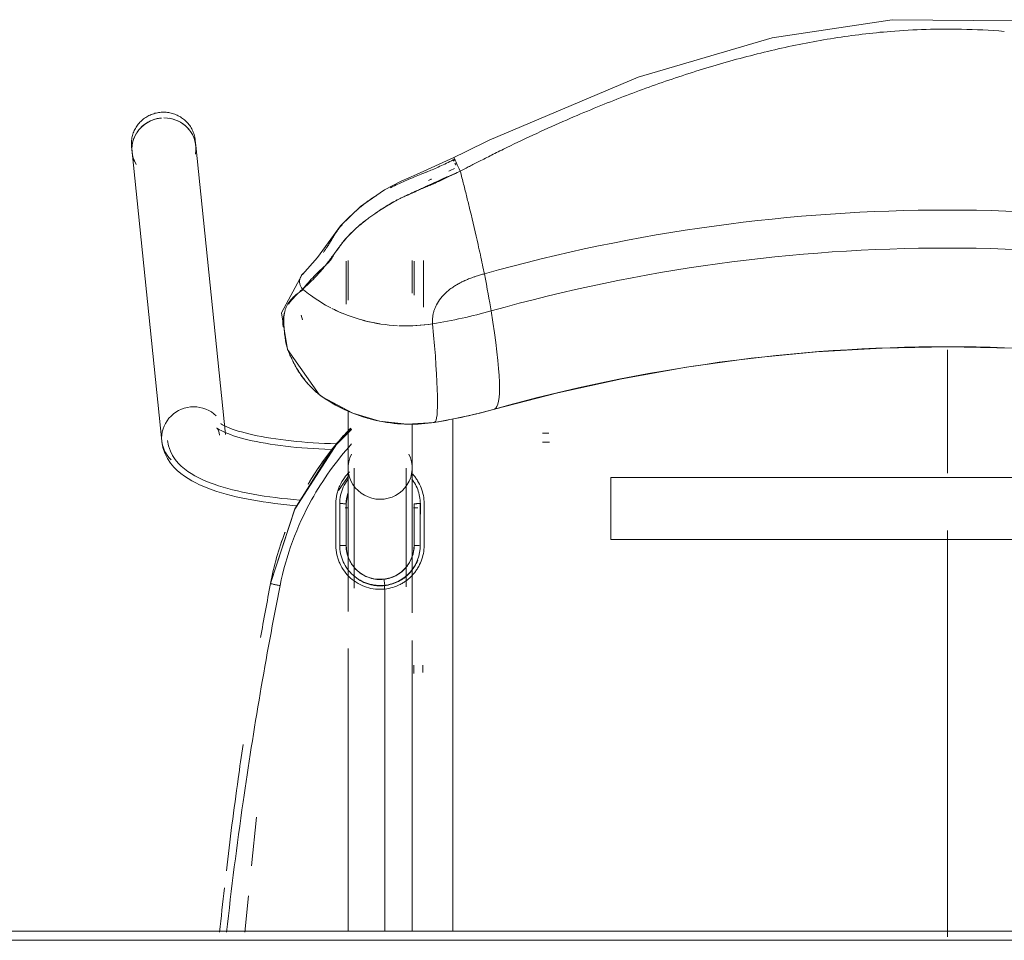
# Model space of a CAD drawing. Header units: metres. Extents: x 1.7 to 42.3, y -72.9 to -47.6.
# Tile 11 of 216: x 6.236 to 6.554, y -69.631 to -69.333. Entities that reach past the tile are written whole.
import ezdxf

# ---------------------------------------------------------------- set-up
doc = ezdxf.new("R2010")
doc.units = ezdxf.units.M
doc.layers.add('A-GENM', color=7, linetype='Continuous', lineweight=18)
doc.layers.add('I-FURN', color=7, linetype='Continuous', lineweight=18)

# ---------------------------------------------------------------- blocks, each defined once
blk = doc.blocks.new('FDE_CJU03_ConjuntoUsoMúltiplo_1mesa4cadeiras - CJU03_ConjuntoUsoMúltiplo_01mesa04cadeiras-V8-2PAV - FRIGORÍFICA')
at = {"layer": 'I-FURN', "color": 253, "true_color": 0xaaaaaa}
for p, q in [((-0.3, 0.6), (-0.3, -0.6)), ((-0.297, -0.597), (-0.297, 0.597)), ((-0.297, 0.597), (-0.297, -0.597)), ((-0.50178, 0.13135), (-0.51692, 0.13135)), ((-0.50629, 0.1277), (-0.51692, 0.1277)), ((-0.50563, 0.12835), (-0.51671, 0.12835)), ((-0.44977, 0.1277), (-0.46385, 0.1277)), ((-0.42471, 0.12835), (-0.43821, 0.12835)), ((-0.43821, 0.12835), (-0.42471, 0.12835)), ((-0.43689, 0.12817), (-0.43689, 0.1295)), ((-0.2999, 0.1277), (-0.394, 0.1277)), ((-0.41065, 0.11872), (-0.41172, 0.11872)), ((-0.51692, 0.107), (-0.50405, 0.107)), ((-0.51671, 0.10635), (-0.50275, 0.10635)), ((-0.46811, 0.107), (-0.44977, 0.107)), ((-0.46224, 0.10805), (-0.45626, 0.10216)), ((-0.44702, 0.107), (-0.44568, 0.107)), ((-0.43689, 0.107), (-0.44197, 0.107)), ((-0.44108, 0.10674), (-0.43821, 0.10635)), ((-0.43821, 0.10635), (-0.43174, 0.10635)), ((-0.43689, 0.106), (-0.43689, 0.107)), ((-0.39144, 0.107), (-0.2999, 0.107)), ((-0.47354, 0.09761), (-0.47278, 0.09863)), ((-0.49925, 0.09177), (-0.49771, 0.09219)), ((-0.33688, 0.07732), (-0.32105, 0.07571)), ((-0.31143, 0.07473), (-0.2996, 0.07353)), ((-0.46061, 0.06731), (-0.55405, 0.0577)), ((-0.55405, 0.0577), (-0.55582, 0.05752)), ((-0.55193, 0.03711), (-0.45849, 0.04672)), ((-0.5537, 0.03693), (-0.55193, 0.03711))]:
    blk.add_line(p, q, dxfattribs=at)
at = {"layer": 'I-FURN', "color": 253, "true_color": 0xaaaaaa, "flags": 128}
for points in [[(-0.55015, 0.4605), (-0.5686, 0.42062), (-0.58611, 0.36885), (-0.59447, 0.32251), (-0.59479, 0.28298), (-0.58887, 0.24413), (-0.57619, 0.20079), (-0.55586, 0.15267), (-0.55203, 0.14493), (-0.55018, 0.14122)], [(-0.46881, 0.15433), (-0.47414, 0.17483), (-0.47866, 0.19553), (-0.48237, 0.2164), (-0.48527, 0.23742), (-0.48734, 0.25853), (-0.48858, 0.27972), (-0.48899, 0.30094), (-0.48857, 0.32216), (-0.48732, 0.34335), (-0.48525, 0.36447), (-0.48235, 0.38548), (-0.47863, 0.40635), (-0.4741, 0.42705), (-0.46881, 0.44737)], [(-0.45809, 0.17217), (-0.45809, 0.17176), (-0.45809, 0.17139), (-0.45809, 0.17104), (-0.45809, 0.17073), (-0.45809, 0.17046), (-0.45809, 0.17022), (-0.45809, 0.17001), (-0.45809, 0.1699)], [(-0.46109, 0.1699), (-0.46109, 0.17008), (-0.46109, 0.1703), (-0.46109, 0.17055), (-0.46109, 0.17084), (-0.46109, 0.17116), (-0.46109, 0.17151), (-0.46109, 0.1719)], [(-0.46454, 0.13494), (-0.46575, 0.1416), (-0.46721, 0.14822), (-0.46881, 0.15433)], [(-0.55018, 0.14122), (-0.54471, 0.12912), (-0.54253, 0.12414), (-0.53974, 0.11876), (-0.53439, 0.11098), (-0.5281, 0.10451), (-0.52259, 0.10057), (-0.51784, 0.09711), (-0.51241, 0.09219)], [(-0.54954, 0.14125), (-0.54949, 0.14114), (-0.54943, 0.14102)], [(-0.46567, 0.14085), (-0.4461, 0.14085), (-0.41039, 0.14085), (-0.37469, 0.14085), (-0.33902, 0.14085), (-0.30338, 0.14085), (-0.2999, 0.14085)], [(-0.46454, 0.13495), (-0.46392, 0.12603), (-0.46491, 0.11712), (-0.46747, 0.10854), (-0.47283, 0.09856)], [(-0.38605, 0.1312), (-0.3858, 0.1312), (-0.38553, 0.1312), (-0.38521, 0.1312), (-0.38487, 0.1312), (-0.38449, 0.1312), (-0.38408, 0.1312), (-0.38364, 0.1312)], [(-0.44977, 0.1277), (-0.44931, 0.1277), (-0.44878, 0.1277), (-0.44817, 0.1277), (-0.44749, 0.1277), (-0.44673, 0.1277), (-0.44589, 0.1277), (-0.44499, 0.1277), (-0.44401, 0.1277), (-0.44297, 0.1277), (-0.44186, 0.1277), (-0.44068, 0.1277), (-0.43944, 0.1277), (-0.43814, 0.1277), (-0.43677, 0.1277), (-0.43536, 0.1277), (-0.43388, 0.1277), (-0.43235, 0.1277), (-0.43077, 0.1277), (-0.42915, 0.1277), (-0.42748, 0.1277), (-0.42576, 0.1277), (-0.42401, 0.1277), (-0.42222, 0.1277), (-0.42039, 0.1277), (-0.41854, 0.1277), (-0.41665, 0.1277), (-0.41474, 0.1277), (-0.41281, 0.1277), (-0.41086, 0.1277), (-0.40889, 0.1277), (-0.40691, 0.1277), (-0.40492, 0.1277), (-0.40293, 0.1277)], [(-0.41377, 0.11856), (-0.4142, 0.12061), (-0.41502, 0.12255), (-0.41618, 0.1243), (-0.41767, 0.1258), (-0.41925, 0.1269), (-0.42194, 0.12799), (-0.42471, 0.12835)], [(-0.38333, 0.1282), (-0.38379, 0.1282), (-0.38422, 0.1282), (-0.38462, 0.1282), (-0.38499, 0.1282), (-0.38533, 0.1282), (-0.38563, 0.1282), (-0.38589, 0.1282), (-0.38605, 0.1282)], [(-0.41129, 0.1258), (-0.41324, 0.1258), (-0.41517, 0.1258), (-0.41707, 0.1258), (-0.41895, 0.1258), (-0.4208, 0.1258), (-0.42262, 0.1258), (-0.4244, 0.1258), (-0.42614, 0.1258), (-0.42785, 0.1258), (-0.42951, 0.1258), (-0.43113, 0.1258), (-0.43269, 0.1258), (-0.43421, 0.1258), (-0.43567, 0.1258), (-0.43708, 0.1258), (-0.43843, 0.1258), (-0.43972, 0.1258), (-0.44095, 0.1258), (-0.44211, 0.1258), (-0.44321, 0.1258), (-0.44424, 0.1258), (-0.4452, 0.1258), (-0.44608, 0.1258), (-0.4469, 0.1258), (-0.44764, 0.1258), (-0.44831, 0.1258), (-0.4489, 0.1258), (-0.44942, 0.1258), (-0.44977, 0.1258)], [(-0.42471, 0.10635), (-0.42264, 0.10655), (-0.42061, 0.10714), (-0.41874, 0.10811), (-0.41709, 0.10942), (-0.41572, 0.11101), (-0.41471, 0.11275), (-0.41384, 0.11565), (-0.41377, 0.11856)], [(-0.44977, 0.1089), (-0.44931, 0.1089), (-0.44878, 0.1089), (-0.44817, 0.1089), (-0.44749, 0.1089), (-0.44673, 0.1089), (-0.44589, 0.1089), (-0.44499, 0.1089), (-0.44401, 0.1089), (-0.44297, 0.1089), (-0.44186, 0.1089), (-0.44068, 0.1089), (-0.43944, 0.1089), (-0.43814, 0.1089), (-0.43677, 0.1089), (-0.43536, 0.1089), (-0.43388, 0.1089), (-0.43235, 0.1089), (-0.43077, 0.1089), (-0.42915, 0.1089), (-0.42748, 0.1089), (-0.42576, 0.1089), (-0.42401, 0.1089), (-0.42222, 0.1089), (-0.42039, 0.1089), (-0.41854, 0.1089), (-0.41665, 0.1089), (-0.41474, 0.1089), (-0.41281, 0.1089), (-0.41086, 0.1089)], [(-0.41239, 0.08189), (-0.43644, 0.08975), (-0.45794, 0.10354), (-0.46241, 0.10805)], [(-0.40337, 0.107), (-0.40536, 0.107), (-0.40735, 0.107), (-0.40933, 0.107), (-0.41129, 0.107), (-0.41324, 0.107), (-0.41517, 0.107), (-0.41707, 0.107), (-0.41895, 0.107), (-0.4208, 0.107), (-0.42262, 0.107), (-0.4244, 0.107), (-0.42614, 0.107), (-0.42785, 0.107), (-0.42951, 0.107), (-0.43113, 0.107), (-0.43269, 0.107), (-0.43421, 0.107), (-0.43567, 0.107), (-0.43708, 0.107), (-0.43843, 0.107), (-0.43972, 0.107), (-0.44095, 0.107), (-0.44211, 0.107), (-0.44321, 0.107), (-0.44424, 0.107), (-0.4452, 0.107), (-0.44608, 0.107), (-0.4469, 0.107), (-0.44764, 0.107), (-0.44831, 0.107), (-0.4489, 0.107), (-0.44942, 0.107), (-0.44977, 0.107)], [(-0.44253, 0.1039), (-0.44567, 0.10605), (-0.44741, 0.10732)], [(-0.46416, 0.06578), (-0.46411, 0.06584), (-0.46398, 0.06603), (-0.46379, 0.06634), (-0.46356, 0.06677), (-0.46329, 0.0673), (-0.463, 0.06794), (-0.46269, 0.06868), (-0.46238, 0.06952), (-0.46206, 0.07044), (-0.46174, 0.07144), (-0.46142, 0.07253), (-0.4611, 0.07368), (-0.46079, 0.07491), (-0.46049, 0.07621), (-0.4602, 0.07757), (-0.45992, 0.07899), (-0.45965, 0.08046), (-0.4594, 0.08199), (-0.45916, 0.08356), (-0.45894, 0.08519), (-0.45873, 0.08685), (-0.45853, 0.08855), (-0.45836, 0.09029), (-0.4582, 0.09205), (-0.45806, 0.09385), (-0.45793, 0.09567), (-0.45783, 0.09751), (-0.45774, 0.09937), (-0.45767, 0.10124), (-0.45763, 0.10313)], [(-0.41239, 0.08189), (-0.43653, 0.08979), (-0.45626, 0.10216)], [(-0.46276, 0.0645), (-0.46271, 0.06456), (-0.46257, 0.06473), (-0.46237, 0.06502), (-0.46213, 0.06542), (-0.46185, 0.06593), (-0.46155, 0.06654), (-0.46123, 0.06725), (-0.4609, 0.06805), (-0.46056, 0.06894), (-0.46023, 0.06992), (-0.45989, 0.07097), (-0.45956, 0.0721), (-0.45924, 0.07331), (-0.45892, 0.07457), (-0.45861, 0.07591), (-0.45832, 0.0773), (-0.45803, 0.07876), (-0.45776, 0.08026), (-0.4575, 0.08182), (-0.45726, 0.08342), (-0.45703, 0.08507), (-0.45682, 0.08676), (-0.45663, 0.08849), (-0.45645, 0.09025), (-0.45629, 0.09204), (-0.45615, 0.09386), (-0.45603, 0.0957), (-0.45592, 0.09757), (-0.45584, 0.09945), (-0.45577, 0.10134)], [(-0.5124, 0.09217), (-0.49994, 0.08541), (-0.48807, 0.08737), (-0.47354, 0.09761)], [(-0.45869, 0.04861), (-0.45691, 0.04893), (-0.45527, 0.04949), (-0.45379, 0.05023), (-0.4525, 0.05108), (-0.45136, 0.05202), (-0.45036, 0.05301), (-0.44947, 0.05404), (-0.44867, 0.05511), (-0.44795, 0.05621), (-0.44727, 0.05736), (-0.44665, 0.05854), (-0.44606, 0.05976), (-0.44551, 0.06102), (-0.44499, 0.06233), (-0.4445, 0.06369), (-0.44402, 0.0651), (-0.44358, 0.06655), (-0.44315, 0.06805), (-0.44274, 0.0696), (-0.44235, 0.07119), (-0.44199, 0.07283), (-0.44164, 0.07451), (-0.44131, 0.07624), (-0.441, 0.078), (-0.44071, 0.07981), (-0.44044, 0.08165), (-0.44019, 0.08353), (-0.43996, 0.08543), (-0.43975, 0.08737), (-0.43956, 0.08934), (-0.43939, 0.09133)], [(-0.45849, 0.04672), (-0.45643, 0.0471), (-0.45453, 0.04774), (-0.45284, 0.04859), (-0.45136, 0.04956), (-0.45008, 0.05061), (-0.44897, 0.05172), (-0.44799, 0.05286), (-0.44712, 0.05402), (-0.44633, 0.05521), (-0.44561, 0.05643), (-0.44495, 0.05768), (-0.44434, 0.05897), (-0.44376, 0.06029), (-0.44322, 0.06166), (-0.4427, 0.06306), (-0.44222, 0.06451), (-0.44175, 0.06601), (-0.44132, 0.06755), (-0.4409, 0.06913), (-0.4405, 0.07076), (-0.44013, 0.07243), (-0.43978, 0.07414), (-0.43944, 0.0759), (-0.43913, 0.07769), (-0.43884, 0.07952), (-0.43856, 0.08139), (-0.43831, 0.08329), (-0.43808, 0.08522), (-0.43786, 0.08718), (-0.43767, 0.08916), (-0.43754, 0.09066)], [(-0.46042, 0.06542), (-0.46118, 0.06528), (-0.46182, 0.06507), (-0.46229, 0.06484), (-0.46259, 0.06464), (-0.46273, 0.06452), (-0.46276, 0.0645)], [(-0.55682, 0.05737), (-0.55722, 0.05727), (-0.55761, 0.05717), (-0.558, 0.05704), (-0.55838, 0.0569), (-0.55876, 0.05675), (-0.55913, 0.05658), (-0.5595, 0.05639), (-0.55985, 0.05619), (-0.5602, 0.05597), (-0.56054, 0.05575), (-0.56087, 0.0555), (-0.56118, 0.05525), (-0.56149, 0.05498), (-0.56179, 0.0547), (-0.56207, 0.0544), (-0.56235, 0.0541), (-0.56261, 0.05378), (-0.56286, 0.05346), (-0.56309, 0.05312), (-0.56332, 0.05278), (-0.56352, 0.05243), (-0.56372, 0.05207), (-0.5639, 0.0517), (-0.56406, 0.05133), (-0.56421, 0.05094), (-0.56435, 0.05056), (-0.56447, 0.05017), (-0.56457, 0.04977), (-0.56466, 0.04937), (-0.56473, 0.04897), (-0.56479, 0.04856), (-0.56483, 0.04815), (-0.56486, 0.04774), (-0.56487, 0.04733), (-0.56486, 0.04692), (-0.56484, 0.04651), (-0.5648, 0.04611), (-0.56475, 0.0457), (-0.56468, 0.04529), (-0.5646, 0.04489), (-0.5645, 0.0445), (-0.56438, 0.0441), (-0.56425, 0.04371), (-0.56411, 0.04333), (-0.56395, 0.04295), (-0.56377, 0.04258), (-0.56358, 0.04222), (-0.56338, 0.04186), (-0.56316, 0.04152), (-0.56293, 0.04118), (-0.56269, 0.04085), (-0.56243, 0.04053), (-0.56217, 0.04022), (-0.56189, 0.03992), (-0.56159, 0.03963), (-0.56129, 0.03936), (-0.56098, 0.0391), (-0.56065, 0.03885), (-0.56032, 0.03861), (-0.55998, 0.03839), (-0.55962, 0.03818), (-0.55926, 0.03798), (-0.5589, 0.03781), (-0.55852, 0.03764), (-0.55814, 0.03749), (-0.55776, 0.03736), (-0.55737, 0.03724), (-0.55697, 0.03714), (-0.55657, 0.03705), (-0.55617, 0.03699), (-0.55576, 0.03693), (-0.55536, 0.0369), (-0.55495, 0.03688), (-0.55454, 0.03688), (-0.55413, 0.0369), (-0.55372, 0.03693), (-0.5537, 0.03693)], [(-0.55582, 0.05752), (-0.55622, 0.05747), (-0.55663, 0.0574), (-0.55682, 0.05737)]]:
    blk.add_lwpolyline(points, dxfattribs=at)
at = {"layer": 'I-FURN', "color": 253, "true_color": 0xaaaaaa}
for centre, major_axis, ratio, start_param, end_param in [((-0.00271, 0.30085), (0, 0.54235), 0.978148, 1.290968, 1.850624), ((0.0018, 0.30085), (0, 0.5344), 0.978148, 1.290968, 1.850624), ((0.02978, 0.30085), (0, 0.53037), 0.978148, 1.290968, 1.850624), ((-0.7576, 0.0731), (0.28881, 0.08118), 0.057423, 0.005064, 0.457788), ((-0.60511, 0.12066), (0.11745, 0.03301), 0.057423, 0.457788, 0.647499), ((-0.65627, 0.10752), (0, 0.1656), 0.978148, 4.87501, 4.992217), ((-0.62829, 0.10752), (0, 0.16963), 0.978148, 4.87501, 4.992217), ((-0.57325, 0.13113), (0.07702, 0.02165), 0.057423, 0.707844, 0.828536), ((-0.57325, 0.13113), (0.07702, 0.02165), 0.057423, 0.647499, 0.707844), ((-0.57325, 0.13113), (0.07702, 0.02165), 0.057423, 0.828536, 1.009573), ((-0.57325, 0.13113), (0.07702, 0.02165), 0.057423, 1.130264, 1.19061), ((-0.57325, 0.13113), (0.07702, 0.02165), 0.057423, 1.069918, 1.130264), ((-0.57325, 0.13113), (0.07702, 0.02165), 0.057423, 1.009573, 1.069918), ((-0.76073, 0.08734), (0.29621, 0.04754), 0.033662, 0.010303, 0.463027), ((-0.44977, 0.11735), (0, 0.01035), 0.978148, 4.712389, 6.738191), ((-0.48426, 0.1653), (-2.41562, 0.00028), 0.014471, 1.589847, 1.595432), ((-0.44977, 0.11735), (0, 0.01035), 0.978148, 2.686587, 4.703254), ((-0.45955, 0.05702), (-0.00106, 0.0103), 0.967163, 0.686253, 1.471651), ((-0.55299, 0.04741), (-0.00106, 0.0103), 0.967163, 6.007637, 7.754837), ((-0.55299, 0.04741), (-0.00106, 0.0103), 0.967163, 0.11131, 0.292291), ((-0.55299, 0.04741), (-0.00106, 0.0103), 0.967163, 6.024579, 6.341456), ((-0.55299, 0.04741), (-0.00106, 0.0103), 0.967163, 0.556614, 1.30677), ((-0.45955, 0.05702), (-0.00106, 0.0103), 0.967163, 1.471651, 3.042448), ((-0.45955, 0.05702), (-0.00106, 0.0103), 0.967163, 3.042448, 3.827846), ((-0.55299, 0.04741), (-0.00106, 0.0103), 0.967163, 1.542415, 1.670028), ((-0.55299, 0.04741), (-0.00106, 0.0103), 0.967163, 1.562269, 2.487708), ((-0.55299, 0.04741), (-0.00106, 0.0103), 0.967163, 1.670028, 2.5491), ((-0.55299, 0.04741), (-0.00106, 0.0103), 0.967163, 2.518849, 3.566047), ((-0.55299, 0.04741), (-0.00106, 0.0103), 0.967163, 2.569231, 3.45142)]:
    blk.add_ellipse(centre, major_axis=major_axis, ratio=ratio, start_param=start_param, end_param=end_param, dxfattribs=at)
for points, knots in [([(-0.591, 0.31925), (-0.59137, 0.31465), (-0.59201, 0.30238), (-0.59163, 0.2901), (-0.591, 0.28246)], [-0.5555555, -0.5555555, -0.5555555, -0.5555555, -0.5138889, -0.4444444, -0.4444444, -0.4444444, -0.4444444]), ([(-0.48803, 0.30085), (-0.48579, 0.30085), (-0.48177, 0.30085), (-0.47596, 0.30085), (-0.4706, 0.30085), (-0.46613, 0.30085), (-0.46256, 0.30085), (-0.45986, 0.30085), (-0.45725, 0.30085), (-0.45397, 0.30085), (-0.45095, 0.30085), (-0.44877, 0.30085), (-0.44808, 0.30085)], [0.0571196, 0.0571196, 0.0571196, 0.0571196, 0.0833333, 0.1041667, 0.125, 0.1458333, 0.15625, 0.1666667, 0.1770833, 0.1875, 0.2083333, 0.2178571, 0.2178571, 0.2178571, 0.2178571]), ([(-0.4296, 0.30085), (-0.42593, 0.30085), (-0.41721, 0.30085), (-0.39894, 0.30085), (-0.38046, 0.30085), (-0.36501, 0.30085), (-0.35334, 0.30085), (-0.34376, 0.30085), (-0.33629, 0.30085), (-0.33087, 0.30085), (-0.32545, 0.30085), (-0.31798, 0.30085), (-0.30885, 0.30085), (-0.30153, 0.30085), (-0.29811, 0.30085)], [0.2953586, 0.2953586, 0.2953586, 0.2953586, 0.3333333, 0.375, 0.4166667, 0.4375, 0.4583333, 0.4791667, 0.4895833, 0.5, 0.5104167, 0.5208333, 0.5416667, 0.5600637, 0.5600637, 0.5600637, 0.5600637]), ([(-0.56182, 0.17642), (-0.56044, 0.17329), (-0.5575, 0.16677), (-0.55358, 0.15861), (-0.55069, 0.15282), (-0.54872, 0.14894), (-0.54708, 0.14574), (-0.54624, 0.14408), (-0.54583, 0.14327)], [-0.1111111, -0.1111111, -0.1111111, -0.1111111, -0.0833333, -0.0555556, -0.0416667, -0.0277778, -0.0138889, 0, 0, 0, 0]), ([(-0.51258, 0.15106), (-0.51248, 0.15071), (-0.51225, 0.14989), (-0.51186, 0.14862), (-0.51159, 0.14779), (-0.51147, 0.14747)], [-1, -1, -1, -1, -0.9583333, -0.9166667, -0.8889661, -0.8889661, -0.8889661, -0.8889661]), ([(-0.51147, 0.14746), (-0.51142, 0.1473), (-0.51119, 0.14666), (-0.51079, 0.14564), (-0.51038, 0.14471), (-0.51013, 0.14416), (-0.51006, 0.14402)], [-0.8888889, -0.8888889, -0.8888889, -0.8888889, -0.875, -0.8333333, -0.7916667, -0.7777778, -0.7777778, -0.7777778, -0.7777778]), ([(-0.51006, 0.14402), (-0.50993, 0.14375), (-0.50959, 0.14307), (-0.50901, 0.14203), (-0.50855, 0.1413), (-0.50831, 0.14095)], [-0.7777049, -0.7777049, -0.7777049, -0.7777049, -0.75, -0.7083333, -0.6666667, -0.6666667, -0.6666667, -0.6666667]), ([(-0.55018, 0.14122), (-0.55018, 0.14122), (-0.55005, 0.14127), (-0.54939, 0.14157), (-0.54815, 0.14215), (-0.54671, 0.14284), (-0.54583, 0.14327)], [0.3272764, 0.3272764, 0.3272764, 0.3272764, 0.5, 0.625, 0.75, 1, 1, 1, 1]), ([(-0.54943, 0.14102), (-0.54867, 0.13947), (-0.54764, 0.13729), (-0.54646, 0.13465), (-0.54581, 0.13312), (-0.54532, 0.13194), (-0.54489, 0.13085), (-0.54419, 0.12909), (-0.54319, 0.12664), (-0.5421, 0.12417), (-0.54115, 0.12214), (-0.5406, 0.12104), (-0.54037, 0.12059)], [0, 0, 0, 0, 0.0357143, 0.0535714, 0.0714286, 0.0803571, 0.0892857, 0.1071429, 0.125, 0.1428571, 0.1607143, 0.1746299, 0.1746299, 0.1746299, 0.1746299]), ([(-0.54583, 0.14327), (-0.54524, 0.14194), (-0.5441, 0.13933), (-0.54247, 0.13569), (-0.54123, 0.13299), (-0.54031, 0.13108), (-0.53967, 0.12975), (-0.53912, 0.12862), (-0.53856, 0.12743), (-0.53806, 0.12632), (-0.53764, 0.1253), (-0.53719, 0.12432), (-0.53675, 0.12341), (-0.53622, 0.12241), (-0.53548, 0.12107), (-0.53445, 0.11933), (-0.53327, 0.11747), (-0.53222, 0.1159), (-0.53167, 0.1151), (-0.53137, 0.11468)], [0, 0, 0, 0, 0.0357143, 0.0714286, 0.1071429, 0.125, 0.1428571, 0.1607143, 0.1785714, 0.2142857, 0.25, 0.2678571, 0.2857143, 0.3035714, 0.3214286, 0.3571429, 0.3928571, 0.4107143, 0.4285714, 0.4285714, 0.4285714, 0.4285714]), ([(-0.53968, 0.12978), (-0.53992, 0.13034), (-0.54041, 0.1315), (-0.541, 0.13293), (-0.5416, 0.13433), (-0.54252, 0.13641), (-0.54386, 0.1393), (-0.54514, 0.1419), (-0.54583, 0.14327)], [0.8571429, 0.8571429, 0.8571429, 0.8571429, 0.875, 0.8928571, 0.9107143, 0.9285714, 0.9642857, 1, 1, 1, 1]), ([(-0.50831, 0.14095), (-0.508, 0.14048), (-0.50734, 0.13959), (-0.50597, 0.13802), (-0.5049, 0.13709), (-0.50419, 0.13658)], [-0.6666667, -0.6666667, -0.6666667, -0.6666667, -0.6111111, -0.5555556, -0.4444444, -0.4444444, -0.4444444, -0.4444444]), ([(-0.54324, 0.13401), (-0.5432, 0.13393), (-0.54306, 0.13358), (-0.54291, 0.13325), (-0.5428, 0.13299)], [0.072600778, 0.072600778, 0.072600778, 0.072600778, 0.075, 0.082470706, 0.082470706, 0.082470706, 0.082470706]), ([(-0.50419, 0.13658), (-0.50348, 0.13607), (-0.50242, 0.13545), (-0.50107, 0.1349), (-0.50039, 0.13469), (-0.50007, 0.1346)], [-0.4444444, -0.4444444, -0.4444444, -0.4444444, -0.3333333, -0.2777778, -0.2222222, -0.2222222, -0.2222222, -0.2222222]), ([(-0.44773, 0.12793), (-0.44741, 0.12822), (-0.44674, 0.12876), (-0.44528, 0.12974), (-0.44256, 0.13109), (-0.44005, 0.13156), (-0.43824, 0.13159)], [0.5, 0.5, 0.5, 0.5, 0.5625, 0.625, 0.75, 1, 1, 1, 1]), ([(-0.42475, 0.1316), (-0.42296, 0.13157), (-0.42045, 0.1311), (-0.41772, 0.12975), (-0.41626, 0.12877), (-0.41527, 0.12795), (-0.41435, 0.12705), (-0.4135, 0.12606), (-0.41274, 0.125), (-0.41188, 0.12348), (-0.41108, 0.12144), (-0.41071, 0.11974), (-0.4106, 0.11892)], [0, 0, 0, 0, 0.25, 0.375, 0.4375, 0.5, 0.5625, 0.625, 0.6875, 0.75, 0.875, 1, 1, 1, 1]), ([(-0.51529, 0.09965), (-0.51559, 0.09989), (-0.51615, 0.10033), (-0.51707, 0.10103), (-0.51796, 0.10169), (-0.51869, 0.10222), (-0.51926, 0.10264), (-0.51973, 0.10298), (-0.52012, 0.10326), (-0.52043, 0.10348), (-0.52073, 0.1037), (-0.52128, 0.10411), (-0.5223, 0.10488), (-0.52391, 0.1062), (-0.52548, 0.10768), (-0.52722, 0.10947), (-0.52891, 0.11144), (-0.53041, 0.11337), (-0.53139, 0.11469), (-0.53226, 0.11593), (-0.53335, 0.11755), (-0.53453, 0.1194), (-0.53554, 0.12115), (-0.53625, 0.12245), (-0.53676, 0.12343), (-0.53714, 0.1242), (-0.53746, 0.12486), (-0.5377, 0.12536), (-0.53808, 0.12615), (-0.53847, 0.127), (-0.539, 0.12818), (-0.53945, 0.12923), (-0.53968, 0.12978)], [0.1428571, 0.1428571, 0.1428571, 0.1428571, 0.1607143, 0.1785714, 0.2142857, 0.25, 0.2678571, 0.2857143, 0.3035714, 0.3214286, 0.3571429, 0.3928571, 0.4285714, 0.4642857, 0.4821429, 0.5, 0.5357143, 0.5535714, 0.5714286, 0.5892857, 0.6071429, 0.6428571, 0.6785714, 0.6964286, 0.7142857, 0.7321429, 0.75, 0.7857143, 0.8035714, 0.8214286, 0.8392857, 0.8571429, 0.8571429, 0.8571429, 0.8571429]), ([(-0.43817, 0.13036), (-0.43982, 0.13034), (-0.44212, 0.12992), (-0.44461, 0.1287), (-0.44569, 0.12798), (-0.44607, 0.12769), (-0.44614, 0.12763)], [0, 0, 0, 0, 0.25, 0.375, 0.4375, 0.451367, 0.451367, 0.451367, 0.451367]), ([(-0.43824, 0.13034), (-0.43824, 0.13008), (-0.43824, 0.12969), (-0.43824, 0.12923), (-0.43823, 0.12882), (-0.43822, 0.12846), (-0.43821, 0.12835), (-0.43821, 0.12835)], [0, 0, 0, 0, 0.25, 0.375, 0.5, 0.75, 1, 1, 1, 1]), ([(-0.42473, 0.12862), (-0.42473, 0.12871), (-0.42474, 0.12892), (-0.42475, 0.12948), (-0.42476, 0.13), (-0.42476, 0.13035)], [0.3333333, 0.3333333, 0.3333333, 0.3333333, 0.5, 0.6666667, 1, 1, 1, 1]), ([(-0.41185, 0.11885), (-0.41202, 0.12039), (-0.41295, 0.12343), (-0.41688, 0.12852), (-0.42159, 0.13035), (-0.42476, 0.13035)], [0, 0, 0, 0, 0.25, 0.5, 1, 1, 1, 1]), ([(-0.41172, 0.11872), (-0.41183, 0.1195), (-0.41215, 0.12108), (-0.41288, 0.12296), (-0.41366, 0.12435), (-0.41435, 0.12532), (-0.41513, 0.12623), (-0.41597, 0.12706), (-0.41688, 0.1278), (-0.41821, 0.1287), (-0.41928, 0.12922), (-0.42001, 0.1295)], [0, 0, 0, 0, 0.125, 0.25, 0.3125, 0.375, 0.4375, 0.5, 0.5625, 0.625, 0.75, 0.75, 0.75, 0.75]), ([(-0.41059, 0.11885), (-0.4105, 0.1178), (-0.41052, 0.11577), (-0.41111, 0.11293), (-0.41235, 0.11016), (-0.41408, 0.10771), (-0.41631, 0.10571), (-0.41849, 0.10441), (-0.42029, 0.10372), (-0.42218, 0.10321), (-0.4237, 0.10304), (-0.42475, 0.10302)], [0, 0, 0, 0, 0.125, 0.25, 0.375, 0.5, 0.625, 0.75, 0.8125, 0.875, 1, 1, 1, 1]), ([(-0.41377, 0.11856), (-0.41377, 0.11858), (-0.41364, 0.11861), (-0.41323, 0.11868), (-0.41269, 0.11875), (-0.41219, 0.11881), (-0.41185, 0.11885)], [0, 0, 0, 0, 0.333333, 0.5, 0.666667, 1, 1, 1, 1]), ([(-0.2999, 0.11885), (-0.30903, 0.11885), (-0.3459, 0.11885), (-0.38281, 0.11885), (-0.41059, 0.11885)], [0.5568026, 0.5568026, 0.5568026, 0.5568026, 0.6666667, 1, 1, 1, 1]), ([(-0.53803, 0.11635), (-0.53798, 0.11625), (-0.53777, 0.1159), (-0.53746, 0.11542), (-0.53708, 0.11483), (-0.53672, 0.1143), (-0.53634, 0.11376), (-0.53587, 0.11311), (-0.53532, 0.11237), (-0.53472, 0.11161), (-0.53398, 0.1107), (-0.53313, 0.10971), (-0.53197, 0.10843), (-0.53055, 0.10693), (-0.52914, 0.10558), (-0.52781, 0.10443), (-0.52663, 0.10353), (-0.52574, 0.10293), (-0.52458, 0.10222), (-0.52359, 0.10164), (-0.52279, 0.10116), (-0.52217, 0.10078), (-0.5216, 0.10041), (-0.52094, 0.09998), (-0.52029, 0.09953), (-0.51977, 0.09917), (-0.5195, 0.09899)], [0.2428972, 0.2428972, 0.2428972, 0.2428972, 0.25, 0.2678571, 0.2767857, 0.2857143, 0.2946429, 0.3035714, 0.3214286, 0.3392857, 0.3571429, 0.3928571, 0.4285714, 0.4642857, 0.5, 0.5357143, 0.5714286, 0.6071429, 0.6428571, 0.6785714, 0.6964286, 0.7142857, 0.7321429, 0.75, 0.7857143, 0.8164659, 0.8164659, 0.8164659, 0.8164659]), ([(-0.53137, 0.11468), (-0.53107, 0.11426), (-0.53044, 0.11337), (-0.52896, 0.11142), (-0.52685, 0.10896), (-0.52432, 0.1065), (-0.52229, 0.10486), (-0.52123, 0.10413), (-0.52081, 0.10385), (-0.52056, 0.10367), (-0.5204, 0.10354), (-0.52024, 0.1034), (-0.5201, 0.10328), (-0.51995, 0.10316), (-0.51983, 0.10306), (-0.51975, 0.103), (-0.51972, 0.10297)], [0.4285714, 0.4285714, 0.4285714, 0.4285714, 0.4464286, 0.4642857, 0.5, 0.5357143, 0.5714286, 0.6071429, 0.6428571, 0.6607143, 0.6785714, 0.6875, 0.6964286, 0.7053571, 0.7098214, 0.7142857, 0.7142857, 0.7142857, 0.7142857]), ([(-0.49639, 0.11729), (-0.49663, 0.1158), (-0.497, 0.11392), (-0.49749, 0.11205), (-0.49759, 0.11167)], [0.399064, 0.399064, 0.399064, 0.399064, 0.5, 0.5260044, 0.5260044, 0.5260044, 0.5260044]), ([(-0.41497, 0.10872), (-0.41436, 0.10939), (-0.4133, 0.11086), (-0.41235, 0.11296), (-0.41191, 0.11464), (-0.41171, 0.11592), (-0.41166, 0.11679), (-0.41166, 0.11721)], [0.5, 0.5, 0.5, 0.5, 0.625, 0.75, 0.8125, 0.875, 0.9323162, 0.9323162, 0.9323162, 0.9323162]), ([(-0.46271, 0.10782), (-0.46136, 0.10652), (-0.4557, 0.10141), (-0.44947, 0.09696), (-0.44452, 0.09403)], [0.1687068, 0.1687068, 0.1687068, 0.1687068, 0.25, 0.5, 0.5, 0.5, 0.5]), ([(-0.41174, 0.085), (-0.42144, 0.08693), (-0.43789, 0.09297), (-0.45206, 0.10312), (-0.45757, 0.1081)], [0, 0, 0, 0, 0.4444444, 0.7777778, 0.7777778, 0.7777778, 0.7777778]), ([(-0.43824, 0.10303), (-0.43929, 0.10305), (-0.4408, 0.10322), (-0.4427, 0.10374), (-0.44449, 0.10443), (-0.44653, 0.10563), (-0.44792, 0.10683), (-0.44849, 0.10743)], [0, 0, 0, 0, 0.125, 0.1875, 0.25, 0.375, 0.4795653, 0.4795653, 0.4795653, 0.4795653]), ([(-0.44604, 0.10692), (-0.44527, 0.10633), (-0.44285, 0.10489), (-0.44006, 0.10428), (-0.43824, 0.10428)], [0.6166619, 0.6166619, 0.6166619, 0.6166619, 0.75, 1, 1, 1, 1]), ([(-0.43821, 0.10635), (-0.43821, 0.10635), (-0.43822, 0.1062), (-0.43823, 0.10575), (-0.43824, 0.10518), (-0.43824, 0.10464), (-0.43824, 0.10428)], [0, 0, 0, 0, 0.333333, 0.5, 0.666667, 1, 1, 1, 1]), ([(-0.42471, 0.10635), (-0.42471, 0.10635), (-0.42473, 0.1062), (-0.42474, 0.10575), (-0.42475, 0.10517), (-0.42475, 0.10463), (-0.42475, 0.10427)], [0, 0, 0, 0, 0.333333, 0.5, 0.666667, 1, 1, 1, 1]), ([(-0.51972, 0.10297), (-0.51968, 0.10294), (-0.51961, 0.10288), (-0.51946, 0.10277), (-0.51927, 0.10265), (-0.51904, 0.10251), (-0.51872, 0.10234), (-0.51832, 0.10213), (-0.51764, 0.10175), (-0.51688, 0.10123), (-0.51602, 0.10043), (-0.5153, 0.09967), (-0.51452, 0.09879), (-0.5134, 0.09758), (-0.51186, 0.09599), (-0.50979, 0.09413), (-0.50833, 0.09292), (-0.50763, 0.09229)], [0.7142857, 0.7142857, 0.7142857, 0.7142857, 0.71875, 0.7232143, 0.7321429, 0.7410714, 0.75, 0.7678571, 0.7857143, 0.8214286, 0.8392857, 0.8571429, 0.875, 0.8928571, 0.9285714, 0.9642857, 1, 1, 1, 1]), ([(-0.50763, 0.09229), (-0.50877, 0.09358), (-0.51025, 0.0952), (-0.51228, 0.09709), (-0.5137, 0.09836), (-0.5147, 0.09918), (-0.51529, 0.09965)], [0, 0, 0, 0, 0.0714286, 0.0892857, 0.1071429, 0.1428571, 0.1428571, 0.1428571, 0.1428571]), ([(-0.50036, 0.08647), (-0.50005, 0.0864), (-0.49934, 0.08627), (-0.49764, 0.08615), (-0.49521, 0.08624), (-0.49292, 0.08648), (-0.49135, 0.0867), (-0.49051, 0.08683), (-0.48992, 0.08693), (-0.48935, 0.08705), (-0.48838, 0.08732), (-0.48734, 0.08771), (-0.4863, 0.08818), (-0.48553, 0.08855), (-0.48489, 0.08887), (-0.48438, 0.08913), (-0.484, 0.08932), (-0.48361, 0.08951), (-0.48308, 0.08979), (-0.48214, 0.09031), (-0.48078, 0.09114), (-0.47929, 0.09216), (-0.47828, 0.09293), (-0.47763, 0.09346), (-0.47705, 0.09395), (-0.47644, 0.09452), (-0.4759, 0.09505), (-0.47554, 0.09542), (-0.47534, 0.09563), (-0.47518, 0.09579), (-0.47503, 0.09595), (-0.47483, 0.09617), (-0.4745, 0.09653), (-0.47405, 0.09705), (-0.47356, 0.09764), (-0.47326, 0.09802), (-0.47312, 0.0982)], [0.1694279, 0.1694279, 0.1694279, 0.1694279, 0.1875, 0.2083333, 0.25, 0.2916667, 0.3125, 0.3333333, 0.34375, 0.3541667, 0.375, 0.4166667, 0.4375, 0.4583333, 0.4791667, 0.4895833, 0.5, 0.5104167, 0.5208333, 0.5416667, 0.5833333, 0.625, 0.6666667, 0.6875, 0.7083333, 0.75, 0.7916667, 0.8125, 0.8229167, 0.8333333, 0.84375, 0.8541667, 0.875, 0.9166667, 0.9583333, 1, 1, 1, 1]), ([(-0.47411, 0.09694), (-0.47419, 0.09685), (-0.4746, 0.09637), (-0.47524, 0.09567), (-0.47604, 0.09486), (-0.47665, 0.09428), (-0.47735, 0.09364), (-0.47827, 0.09287), (-0.47924, 0.09214), (-0.48022, 0.09146), (-0.48121, 0.09082), (-0.48223, 0.09021), (-0.48325, 0.08965), (-0.48378, 0.08938), (-0.48403, 0.08925)], [0.0632733, 0.0632733, 0.0632733, 0.0632733, 0.0833333, 0.1666667, 0.2083333, 0.25, 0.2916667, 0.3333333, 0.375, 0.3958333, 0.4166667, 0.4583333, 0.4791667, 0.5, 0.5, 0.5, 0.5]), ([(-0.51281, 0.09267), (-0.51245, 0.09213), (-0.51166, 0.09151), (-0.51037, 0.09122), (-0.50971, 0.09127), (-0.50938, 0.09134)], [0.25, 0.25, 0.25, 0.25, 0.5, 0.625, 0.75, 0.75, 0.75, 0.75]), ([(-0.50763, 0.09229), (-0.50811, 0.09182), (-0.50904, 0.09132), (-0.51037, 0.09122), (-0.51133, 0.09144), (-0.51219, 0.09192), (-0.51263, 0.0924), (-0.51281, 0.09266)], [0, 0, 0, 0, 0.25, 0.375, 0.5, 0.625, 0.75, 0.75, 0.75, 0.75]), ([(-0.50745, 0.09251), (-0.50691, 0.09162), (-0.50586, 0.09009), (-0.50424, 0.0884), (-0.50278, 0.0874), (-0.50151, 0.08683), (-0.50086, 0.0866), (-0.50051, 0.08651)], [0, 0, 0, 0, 0.0416667, 0.0833333, 0.125, 0.1458333, 0.1666667, 0.1666667, 0.1666667, 0.1666667]), ([(-0.5028, 0.08773), (-0.50319, 0.088), (-0.50417, 0.08873), (-0.50573, 0.09018), (-0.50697, 0.09154), (-0.50763, 0.09229)], [0.8885653, 0.8885653, 0.8885653, 0.8885653, 0.9166667, 0.9583333, 1, 1, 1, 1]), ([(-0.4954, 0.08595), (-0.49547, 0.08594), (-0.49643, 0.08589), (-0.49779, 0.08593), (-0.49932, 0.0862), (-0.50001, 0.0864), (-0.50034, 0.08651)], [0.74719437, 0.74719437, 0.74719437, 0.74719437, 0.75, 0.79166667, 0.8125, 0.83333333, 0.83333333, 0.83333333, 0.83333333]), ([(-0.2996, 0.06768), (-0.31369, 0.06923), (-0.35123, 0.07398), (-0.38853, 0.08039), (-0.41174, 0.085)], [0.5558065, 0.5558065, 0.5558065, 0.5558065, 0.7222222, 1, 1, 1, 1]), ([(-0.36033, 0.07304), (-0.35663, 0.07248), (-0.34304, 0.07052), (-0.32942, 0.06876), (-0.3195, 0.06761)], [0.2061682, 0.2061682, 0.2061682, 0.2061682, 0.25, 0.3669297, 0.3669297, 0.3669297, 0.3669297]), ([(-0.3195, 0.0676), (-0.32942, 0.06876), (-0.34304, 0.07052), (-0.35663, 0.07248), (-0.36033, 0.07304)], [0.6330562, 0.6330562, 0.6330562, 0.6330562, 0.75, 0.7938251, 0.7938251, 0.7938251, 0.7938251])]:
    blk.add_open_spline(points, degree=3, knots=knots, dxfattribs=at)
for points in [[(-0.591, 0.28246), (-0.59051, 0.27634), (-0.58902, 0.26415), (-0.58668, 0.25211), (-0.58532, 0.2461)], [(-0.58532, 0.2461), (-0.58464, 0.2431), (-0.58319, 0.23711), (-0.58076, 0.2282), (-0.57813, 0.21945), (-0.5762, 0.21359), (-0.57522, 0.21071)], [(-0.57522, 0.21071), (-0.57424, 0.20783), (-0.57224, 0.20219), (-0.56913, 0.19399), (-0.56576, 0.18558), (-0.5632, 0.17956), (-0.56182, 0.17642)], [(-0.54943, 0.14102), (-0.54931, 0.14109), (-0.54915, 0.14116), (-0.54897, 0.14125)], [(-0.54838, 0.14154), (-0.54817, 0.14165), (-0.54795, 0.14176), (-0.54772, 0.14187)], [(-0.54667, 0.14144), (-0.54636, 0.1408), (-0.54605, 0.14016), (-0.54575, 0.13953)], [(-0.50007, 0.1346), (-0.49975, 0.13452), (-0.49913, 0.13439), (-0.4985, 0.13432), (-0.49817, 0.1343)], [(-0.49817, 0.1343), (-0.49785, 0.13428), (-0.49716, 0.13427), (-0.49663, 0.13431), (-0.49643, 0.13433)], [(-0.49579, 0.12342), (-0.49564, 0.12706), (-0.49585, 0.13073), (-0.49643, 0.13433)], [(-0.49643, 0.13433), (-0.49589, 0.131), (-0.49565, 0.12748), (-0.49577, 0.12385)], [(-0.4649, 0.11728), (-0.46368, 0.12339), (-0.46367, 0.12947), (-0.46456, 0.13498)], [(-0.43824, 0.13159), (-0.436, 0.13159), (-0.4315, 0.13159), (-0.427, 0.13159), (-0.42475, 0.1316)], [(-0.43487, 0.13036), (-0.43597, 0.13036), (-0.43707, 0.13036), (-0.43817, 0.13036)], [(-0.42471, 0.12835), (-0.42337, 0.12835), (-0.42069, 0.12785), (-0.41721, 0.12573), (-0.41471, 0.1225), (-0.41392, 0.11989), (-0.41377, 0.11856)], [(-0.46396, 0.12519), (-0.46401, 0.12392), (-0.46411, 0.12266), (-0.46425, 0.12139)], [(-0.49741, 0.11234), (-0.49652, 0.11581), (-0.49599, 0.11938), (-0.49581, 0.12299)], [(-0.42475, 0.10427), (-0.42293, 0.10427), (-0.41929, 0.10505), (-0.41479, 0.10838), (-0.41202, 0.11327), (-0.41165, 0.11702), (-0.41185, 0.11885)], [(-0.41377, 0.11856), (-0.4136, 0.11703), (-0.41392, 0.11389), (-0.41627, 0.10979), (-0.42009, 0.10701), (-0.42316, 0.10635), (-0.42471, 0.10635)], [(-0.41166, 0.11729), (-0.41166, 0.11776), (-0.41168, 0.11823), (-0.41172, 0.11872)], [(-0.47312, 0.0982), (-0.47115, 0.10098), (-0.46778, 0.10694), (-0.46574, 0.11332), (-0.46506, 0.1165)], [(-0.46529, 0.11548), (-0.46565, 0.11394), (-0.4661, 0.11241), (-0.46661, 0.11091)], [(-0.50138, 0.10176), (-0.49977, 0.10495), (-0.49848, 0.10833), (-0.49754, 0.11182)], [(-0.4995, 0.10592), (-0.50003, 0.10461), (-0.5006, 0.10332), (-0.50123, 0.10206)], [(-0.46849, 0.10622), (-0.46985, 0.10325), (-0.47151, 0.10041), (-0.47343, 0.09776)], [(-0.43821, 0.10635), (-0.43937, 0.10635), (-0.44054, 0.10654), (-0.44165, 0.10691)], [(-0.42471, 0.10635), (-0.42696, 0.10635), (-0.43146, 0.10635), (-0.43596, 0.10635), (-0.43821, 0.10635)], [(-0.44455, 0.09405), (-0.44951, 0.09698), (-0.45421, 0.10035), (-0.45859, 0.10409)], [(-0.43824, 0.10428), (-0.43599, 0.10428), (-0.43149, 0.10427), (-0.427, 0.10427), (-0.42475, 0.10427)], [(-0.42475, 0.10302), (-0.427, 0.10302), (-0.4315, 0.10303), (-0.43599, 0.10303), (-0.43824, 0.10303)], [(-0.50567, 0.09478), (-0.50414, 0.09687), (-0.50276, 0.09909), (-0.50156, 0.10142)], [(-0.47283, 0.09856), (-0.47255, 0.09897), (-0.47229, 0.09939), (-0.47205, 0.09981)], [(-0.47197, 0.09993), (-0.47222, 0.09948), (-0.47249, 0.09905), (-0.47278, 0.09863)], [(-0.50567, 0.09478), (-0.50624, 0.094), (-0.50684, 0.09324), (-0.50745, 0.09251)], [(-0.50938, 0.09134), (-0.50873, 0.09149), (-0.50811, 0.09182), (-0.50763, 0.09229)], [(-0.41239, 0.08189), (-0.41805, 0.08297), (-0.42361, 0.08454), (-0.42899, 0.08658)], [(-0.42898, 0.08657), (-0.4236, 0.08454), (-0.41804, 0.08297), (-0.41239, 0.08189)], [(-0.41239, 0.08189), (-0.41238, 0.08189), (-0.41234, 0.08204), (-0.41219, 0.08271), (-0.41198, 0.08374), (-0.41182, 0.08457), (-0.41174, 0.085)], [(-0.41239, 0.08189), (-0.40657, 0.08078), (-0.40075, 0.07971), (-0.39492, 0.07867)], [(-0.39492, 0.07867), (-0.40075, 0.07971), (-0.40657, 0.08078), (-0.41239, 0.08189)], [(-0.31395, 0.06697), (-0.30918, 0.06643), (-0.30441, 0.06592), (-0.29963, 0.06544)], [(-0.29963, 0.06544), (-0.30441, 0.06592), (-0.30918, 0.06643), (-0.31395, 0.06697)]]:
    blk.add_open_spline(points, degree=3, dxfattribs=at)
blk = doc.blocks.new('Led_Stripe_11805 - Led_Stripe_11805-8047500-2PAV - FRIGORÍFICA')
at = {"layer": 'A-GENM', "color": 253, "true_color": 0xaaaaaa}
for p, q in [((-1, -0.01), (-1, 0.01)), ((-1, 0.01), (1, 0.01)), ((1, -0.01), (-1, -0.01))]:
    blk.add_line(p, q, dxfattribs=at)
blk = doc.blocks.new('4 GRE - ESCOLA DE CINEMA E AUDIOVISUAL CINE REX R07_rvt-1-2PAV - FRIGORÍFICA')
at = {"layer": 'A-GENM', "color": 253, "lineweight": 18, "true_color": 0xaaaaaa, "extrusion": (0, 0, -1), "rotation": 180}
blk.add_blockref('Led_Stripe_11805 - Led_Stripe_11805-8047500-2PAV - FRIGORÍFICA', (-7.42694, -69.49156), dxfattribs=at)
at = {"layer": 'I-FURN', "color": 253, "lineweight": 18, "true_color": 0xaaaaaa, "rotation": 270.0000000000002}
blk.add_blockref('FDE_CJU03_ConjuntoUsoMúltiplo_1mesa4cadeiras - CJU03_ConjuntoUsoMúltiplo_01mesa04cadeiras-V8-2PAV - FRIGORÍFICA', (6.23499, -69.92822), dxfattribs=at)

msp = doc.modelspace()

# ---------------------------------------------------------------- block references
at = {"lineweight": 5}
msp.add_blockref('4 GRE - ESCOLA DE CINEMA E AUDIOVISUAL CINE REX R07_rvt-1-2PAV - FRIGORÍFICA', (0, 0), dxfattribs=at)

doc.saveas('drawing.dxf')
